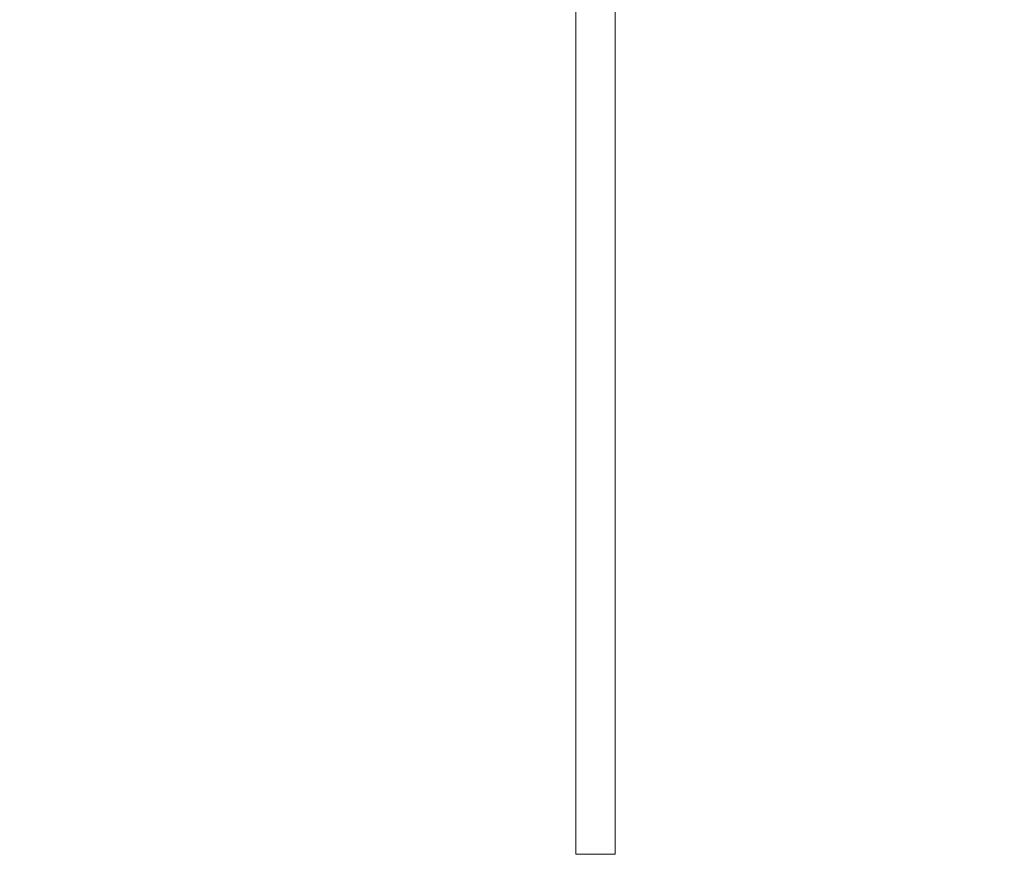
# Model space of a CAD drawing. Header units: centimetres. Extents: x -2424 to 1783, y 5 to 2907.
# Tile 65 of 94: x 237 to 337, y 1538 to 1624. Entities that reach past the tile are written whole.
import ezdxf

# ---------------------------------------------------------------- set-up
doc = ezdxf.new("R2010")
doc.units = ezdxf.units.CM
doc.linetypes.add('Dash', pattern=[60, 30, -30])
doc.layers.add('A-DETL', color=90, linetype='Continuous', lineweight=9)
doc.layers.add('I-FURN', color=30, linetype='Continuous', lineweight=9)

msp = doc.modelspace()

# ---------------------------------------------------------------- linework, layer by layer
at = {"layer": 'A-DETL', "color": 251, "linetype": 'Dash', "lineweight": 9}
msp.add_open_spline([(-555.62, 1472.57), (-478.91, 1472.57), (-476.08, 1472.57), (-439.12, 1472.57), (-439.12, 1435.62), (-439.12, 1432.79), (-439.12, 1329.11), (-439.12, 1326.28), (-439.12, 1289.33), (-402.17, 1289.33), (-399.34, 1289.33), (54.38, 1289.33), (347.2, 1289.33), (391.67, 1289.33), (418.55, 1316.21), (413.88, 1393.93), (413.88, 1663.13)], degree=3, knots=[0, 0, 0, 0, 1.274059, 2.1133, 2.95254, 4.521491, 5.717221, 7.286172, 8.125412, 8.964652, 14.361634, 22.556861, 31.207392, 35.311818, 37.065318, 41.276562, 41.276562, 41.276562, 41.276562], dxfattribs=at)
at = {"layer": 'I-FURN', "color": 251, "lineweight": 9}
for p, q in [((293.38, 1628.33), (293.38, 1538.58)), ((293.38, 1538.58), (293.38, 1628.33)), ((297.38, 1538.58), (297.38, 1628.33)), ((297.38, 1628.33), (297.38, 1538.58)), ((293.38, 1538.58), (297.38, 1538.58)), ((297.38, 1538.58), (293.38, 1538.58))]:
    msp.add_line(p, q, dxfattribs=at)

doc.saveas('drawing.dxf')
